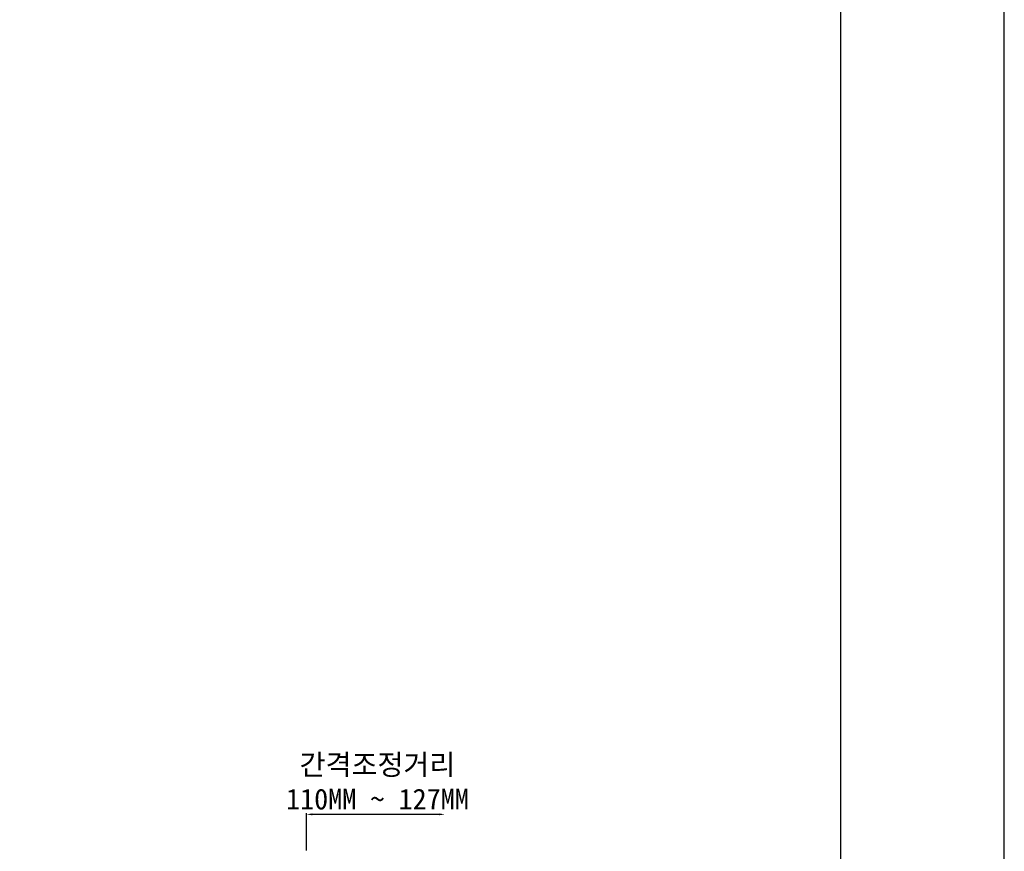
# Model space of a CAD drawing. Extents: x 73824 to 76250, y 58233 to 61663.
# Tile 4 of 6: x 75297 to 76250, y 60054 to 60859. Entities that reach past the tile are written whole.
import ezdxf
from ezdxf.lldxf.tags import DXFTag

# ---------------------------------------------------------------- set-up
doc = ezdxf.new("R2010")
doc.units = 0
doc.header["$MEASUREMENT"] = 0
doc.layers.get('0').update_dxf_attribs({"linetype": 'CONTINUOUS'})
doc.layers.add('LINE', color=7, linetype='CONTINUOUS')
doc.layers.add('YA', color=7, linetype='CONTINUOUS')
doc.styles.add('h', font='txt', dxfattribs={"height": 30})
tags = doc.linetypes.add('Amconstr', pattern=[9999, 9999, 0]).pattern_tags.tags
tags[6:7] = [DXFTag(74, 4), DXFTag(75, 0), DXFTag(340, '0'), DXFTag(46, 1.0), DXFTag(50, 0.0), DXFTag(44, 0.0), DXFTag(45, 0.0)]
tags[4:5] = [DXFTag(74, 4), DXFTag(75, 0), DXFTag(340, '0'), DXFTag(46, 1.0), DXFTag(50, 0.0), DXFTag(44, 0.0), DXFTag(45, 0.0)]

msp = doc.modelspace()

# ---------------------------------------------------------------- linework, layer by layer
at = {"color": 0, "linetype": 'ByBlock', "lineweight": 30}
for p, q in [((75574.61, 60055.31), (75574.61, 60091.31)), ((75703, 60090.21), (75580.11, 60090.21))]:
    msp.add_line(p, q, dxfattribs=at)
for points in [[(75580.11, 60091.13), (75580.11, 60089.29), (75574.61, 60090.21)], [(75703, 60091.13), (75703, 60089.29), (75708.51, 60090.21)]]:
    msp.add_solid(points, dxfattribs=at)
at = {"layer": 'LINE', "linetype": 'Amconstr'}
msp.add_line((76091.47, 58375.1), (76091.47, 61543.1), dxfattribs=at)
at = {"layer": 'YA', "color": 0}
msp.add_lwpolyline([(73824.11, 58232.62), (76249.61, 58232.62), (76249.61, 61662.97), (73824.11, 61662.97)], close=True, dxfattribs=at)

# ---------------------------------------------------------------- texts
at = {"color": 0, "linetype": 'ByBlock', "lineweight": 30, "insert": (75643.24, 60121.53), "char_height": 20, "attachment_point": 5, "style": 'h'}
msp.add_mtext('\\A1;{\\fGulim|b0|i0|c129|p50;간격조정거리}\\P110MM ~ 127MM', dxfattribs=at)

doc.saveas('drawing.dxf')
